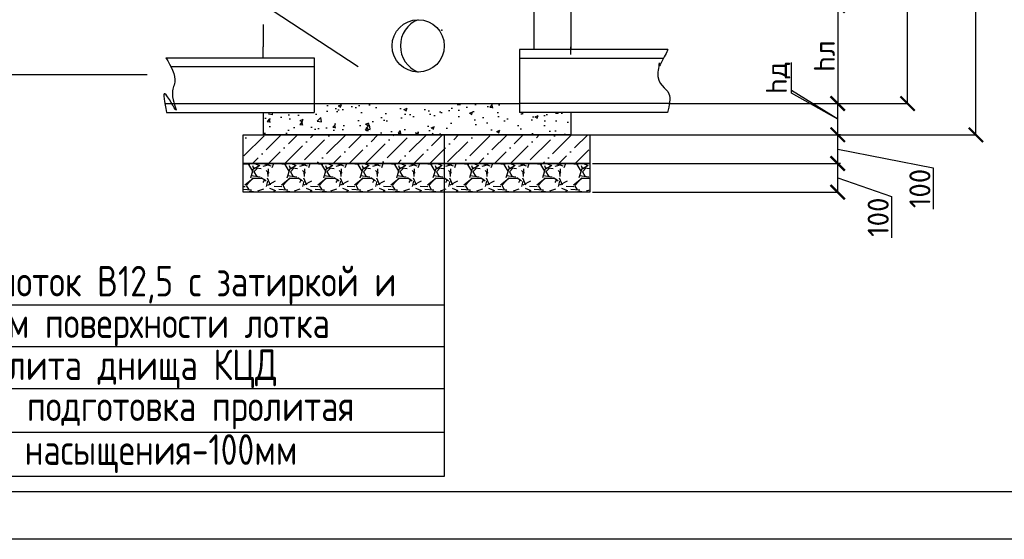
# Model space of a CAD drawing. Header units: inches. Extents: x -416310 to 1286511, y -34262 to 944600.
# Tile 78 of 84: x 920710 to 931024, y 41658 to 47097. Entities that reach past the tile are written whole.
import ezdxf

# ---------------------------------------------------------------- set-up
doc = ezdxf.new("R2010")
doc.units = ezdxf.units.IN
doc.header["$MEASUREMENT"] = 0
doc.layers.get('Defpoints').update_dxf_attribs({"color": 4, "lineweight": 30})
for name, color, linetype in [('Building', 250, 'Continuous'), ('DIMS', 250, 'Continuous'), ('KOLOD', 250, 'Continuous'), ('KOLODEZ', 250, 'Continuous')]:
    doc.layers.add(name, color=color, linetype=linetype)
doc.styles.add('GOST', font='isocpeur.ttf')
doc.styles.add('ROMANS', font='ROMANS.SHX', dxfattribs={"width": 0.8})
doc.dimstyles.new('100', dxfattribs={"dimtxt": 220, "dimasz": 150, "dimexe": 1.25, "dimexo": 30, "dimgap": 30, "dimtad": 1, "dimtxsty": 'GOST', "dimblk": 'ARCHTICK', "dimcen": 30, "dimadec": 0, "dimazin": 0, "dimtfac": 1, "dimtmove": 1, "dimatfit": 3, "dimldrblk": 'ARCHTICK', "dimfxl": 0, "dimarcsym": 0})
doc.dimstyles.new('ROMANS_1', dxfattribs={"dimtxt": 3, "dimasz": 2, "dimexe": 1, "dimexo": 1.5, "dimgap": 1, "dimtad": 1, "dimdsep": 46, "dimtxsty": 'ROMANS', "dimblk1": 'OBLIQUE', "dimblk2": 'OBLIQUE', "dimsah": 1, "dimcen": -2.5, "dimdle": 1, "dimclrd": 3, "dimclre": 3, "dimclrt": 3, "dimadec": 0, "dimazin": 0, "dimtfac": 1, "dimtix": 1, "dimtmove": 1, "dimatfit": 3, "dimldrblk": 'OPEN30', "dimfxl": 0, "dimtolj": 1, "dimtzin": 0, "dimarcsym": 0})
pattern_1 = [(50, (-24753, -144446.06), (342.82061, -29.9929), [35.84677, -394.31452]), (355, (-24753, -144446.06), (-66.31715, 359.51519), [28.67742, -315.45161]), (100.451, (-24724.42, -144448.56), (276.50471, 329.52065), [30.46505, -335.11559]), (46.1842, (-24753, -144350.47), (510.09497, -79.1119), [53.77016, -591.47177]), (96.6356, (-24710.5, -144357.06), (446.7284, 465.58572), [45.69758, -502.6734]), (351.184, (-24753, -144350.47), (446.7291, 465.5849), [43.01613, -473.17742]), (21, (-24705.2, -144374.37), (285.29682, -192.435115), [35.84677, -394.31452]), (326, (-24705.2, -144374.37), (116.29414, 346.59026), [28.67742, -315.45161]), (71.4514, (-24681.42, -144390.4), (401.59017, 154.15592), [30.46505, -335.11559]), (37.5, (-24752.99, -144446.06), (5.811888, 159.108944), [0, -311.627957, 0, -320.231183, 0, -316.646505]), (7.5, (-24752.99, -144446.06), (125.735924, 188.511834), [0, -182.57957, 0, -304.458602, 0, -120.68414]), (327.5, (-24859.57, -144446.06), (255.143593, -10.779895), [0, -119.489247, 0, -372.80645, 0, -494.685484]), (317.5, (-24907.37, -144446.06), (278.737707, 47.84555), [0, -155.33602, 0, -247.58172, 0, -351.298387])]

# ---------------------------------------------------------------- blocks, each defined once
blk = doc.blocks.new('_Oblique')
at = {"color": 0, "linetype": 'ByBlock', "lineweight": -2}
blk.add_line((-0.5, -0.5), (0.5, 0.5), dxfattribs=at)
blk = doc.blocks.new('*D203')
at = {"layer": 'Defpoints', "color": 0, "transparency": 16777216}
for p in [(926482, 47245), (928199, 46219), (929279, 46219)]:
    blk.add_point(p, dxfattribs=at)
at = {"layer": 'DIMS', "color": 3, "lineweight": -2, "transparency": 16777216}
for p, q in [((926483, 47245), (929280, 47245)), ((929279, 47246), (929279, 46218)), ((928200, 46219), (929280, 46219))]:
    blk.add_line(p, q, dxfattribs=at)
at = {"layer": 'DIMS', "color": 3, "lineweight": -2, "transparency": 16777216, "xscale": 2, "yscale": 2, "zscale": 2}
for p, rotation in [((929279, 47245), 90), ((929279, 46219), 270)]:
    blk.add_blockref('_Oblique', p, dxfattribs=dict(at, rotation=rotation))
at = {"layer": 'DIMS', "color": 3, "transparency": 16777216, "insert": (929277, 46716), "char_height": 3, "attachment_point": 5, "rotation": 90, "style": 'ROMANS'}
blk.add_mtext('\\A1;hл', dxfattribs=at)
blk = doc.blocks.new('_Open30')
at = {"color": 0, "linetype": 'ByBlock', "lineweight": -2}
for p, q in [((-1, 0.3), (0, 0)), ((0, 0), (-1, -0.3)), ((0, 0), (-1, 0))]:
    blk.add_line(p, q, dxfattribs=at)
blk = doc.blocks.new('*D195')
at = {"layer": 'Defpoints', "color": 0, "transparency": 16777216}
for p in [(929138, 51511), (930727, 51511), (929279, 45892)]:
    blk.add_point(p, dxfattribs=at)
at = {"layer": 'DIMS', "color": 3, "lineweight": -2, "transparency": 16777216}
for p, q in [((929140, 51511), (930728, 51511)), ((930727, 45891), (930727, 51512)), ((929281, 45892), (930728, 45892))]:
    blk.add_line(p, q, dxfattribs=at)
at = {"layer": 'DIMS', "color": 3, "lineweight": -2, "transparency": 16777216, "xscale": 2, "yscale": 2, "zscale": 2}
for p, rotation in [((930727, 51511), 90), ((930727, 45892), 270)]:
    blk.add_blockref('_Oblique', p, dxfattribs=dict(at, rotation=rotation))
at = {"layer": 'DIMS', "color": 3, "transparency": 16777216, "insert": (930724, 48577), "char_height": 3, "attachment_point": 5, "rotation": 90, "style": 'ROMANS'}
blk.add_mtext('\\A1;H', dxfattribs=at)
blk = doc.blocks.new('*D196')
at = {"layer": 'Defpoints', "color": 0, "transparency": 16777216}
for p in [(928990, 51511), (930011, 51511), (928845, 46219)]:
    blk.add_point(p, dxfattribs=at)
at = {"layer": 'DIMS', "color": 3, "lineweight": -2, "transparency": 16777216}
for p, q in [((928991, 51511), (930012, 51511)), ((930011, 46218), (930011, 51512)), ((928846, 46219), (930012, 46219))]:
    blk.add_line(p, q, dxfattribs=at)
at = {"layer": 'DIMS', "color": 3, "lineweight": -2, "transparency": 16777216, "xscale": 2, "yscale": 2, "zscale": 2}
for p, rotation in [((930011, 51511), 90), ((930011, 46219), 270)]:
    blk.add_blockref('_Oblique', p, dxfattribs=dict(at, rotation=rotation))
at = {"layer": 'DIMS', "color": 3, "transparency": 16777216, "insert": (930008, 48688), "char_height": 3, "attachment_point": 5, "rotation": 90, "style": 'ROMANS'}
blk.add_mtext('\\A1;Hп', dxfattribs=at)
blk = doc.blocks.new('*D198')
at = {"layer": 'Defpoints', "color": 0, "transparency": 16777216}
for p in [(927516, 46219), (929279, 46219), (926682, 45892)]:
    blk.add_point(p, dxfattribs=at)
at = {"layer": 'DIMS', "color": 3, "lineweight": -2, "transparency": 16777216}
for p, q in [((928795, 46355), (928795, 46361)), ((929279, 46055), (928795, 46355)), ((927517, 46219), (929280, 46219)), ((929279, 45891), (929279, 46220)), ((926684, 45892), (929280, 45892))]:
    blk.add_line(p, q, dxfattribs=at)
at = {"layer": 'DIMS', "color": 3, "lineweight": -2, "transparency": 16777216, "xscale": 2, "yscale": 2, "zscale": 2}
for p, rotation in [((929279, 46219), 90), ((929279, 45892), 270)]:
    blk.add_blockref('_Oblique', p, dxfattribs=dict(at, rotation=rotation))
at = {"layer": 'DIMS', "color": 3, "transparency": 16777216, "insert": (928792, 46358), "char_height": 3, "attachment_point": 5, "rotation": 90, "style": 'ROMANS'}
blk.add_mtext('\\A1;hд', dxfattribs=at)
blk = doc.blocks.new('_ArchTick')
at = {"color": 0, "linetype": 'ByBlock', "const_width": 0.15}
blk.add_lwpolyline([(-0.5, -0.5), (0.5, 0.5)], dxfattribs=at)
blk = doc.blocks.new('*D202')
at = {"layer": 'Defpoints', "color": 0, "transparency": 16777216}
for p in [(926482, 47245), (928199, 46219), (929279, 46219)]:
    blk.add_point(p, dxfattribs=at)
at = {"layer": 'DIMS', "color": 0, "lineweight": -2, "transparency": 16777216}
for p, q in [((926512, 47245), (929281, 47245)), ((929279, 47245), (929279, 46219)), ((928229, 46219), (929281, 46219))]:
    blk.add_line(p, q, dxfattribs=at)
at = {"layer": 'DIMS', "color": 0, "lineweight": -2, "transparency": 16777216, "xscale": 150, "yscale": 150, "zscale": 150}
for p, rotation in [((929279, 47245), 90), ((929279, 46219), 270)]:
    blk.add_blockref('_ArchTick', p, dxfattribs=dict(at, rotation=rotation))
at = {"layer": 'DIMS', "color": 0, "transparency": 16777216, "insert": (929139, 46716), "char_height": 220, "attachment_point": 5, "rotation": 90, "style": 'GOST'}
blk.add_mtext('hл', dxfattribs=at)
blk = doc.blocks.new('*D205')
at = {"layer": 'Defpoints', "color": 0, "transparency": 16777216}
for p in [(929138, 51511), (930727, 51511), (929279, 45892)]:
    blk.add_point(p, dxfattribs=at)
at = {"layer": 'DIMS', "color": 0, "lineweight": -2, "transparency": 16777216}
for p, q in [((929168, 51511), (930728, 51511)), ((930727, 45892), (930727, 51511)), ((929309, 45892), (930728, 45892))]:
    blk.add_line(p, q, dxfattribs=at)
at = {"layer": 'DIMS', "color": 0, "lineweight": -2, "transparency": 16777216, "xscale": 150, "yscale": 150, "zscale": 150}
for p, rotation in [((930727, 51511), 90), ((930727, 45892), 270)]:
    blk.add_blockref('_ArchTick', p, dxfattribs=dict(at, rotation=rotation))
at = {"layer": 'DIMS', "color": 0, "transparency": 16777216, "insert": (930587, 48577), "char_height": 220, "attachment_point": 5, "rotation": 90, "style": 'GOST'}
blk.add_mtext('H', dxfattribs=at)
blk = doc.blocks.new('*D206')
at = {"layer": 'Defpoints', "color": 0, "transparency": 16777216}
for p in [(928990, 51511), (930011, 51511), (928845, 46219)]:
    blk.add_point(p, dxfattribs=at)
at = {"layer": 'DIMS', "color": 0, "lineweight": -2, "transparency": 16777216}
for p, q in [((929020, 51511), (930012, 51511)), ((930011, 46219), (930011, 51511)), ((928875, 46219), (930012, 46219))]:
    blk.add_line(p, q, dxfattribs=at)
at = {"layer": 'DIMS', "color": 0, "lineweight": -2, "transparency": 16777216, "xscale": 150, "yscale": 150, "zscale": 150}
for p, rotation in [((930011, 51511), 90), ((930011, 46219), 270)]:
    blk.add_blockref('_ArchTick', p, dxfattribs=dict(at, rotation=rotation))
at = {"layer": 'DIMS', "color": 0, "transparency": 16777216, "insert": (929871, 48688), "char_height": 220, "attachment_point": 5, "rotation": 90, "style": 'GOST'}
blk.add_mtext('Hп', dxfattribs=at)
blk = doc.blocks.new('*D208')
at = {"layer": 'Defpoints', "color": 0, "transparency": 16777216}
for p in [(927516, 46219), (929279, 46219), (926682, 45892)]:
    blk.add_point(p, dxfattribs=at)
at = {"layer": 'DIMS', "color": 0, "lineweight": -2, "transparency": 16777216}
for p, q in [((928795, 46326), (928795, 46650)), ((929279, 46055), (928795, 46326)), ((927546, 46219), (929281, 46219)), ((929279, 45892), (929279, 46219)), ((926712, 45892), (929281, 45892))]:
    blk.add_line(p, q, dxfattribs=at)
at = {"layer": 'DIMS', "color": 0, "lineweight": -2, "transparency": 16777216, "xscale": 150, "yscale": 150, "zscale": 150}
for p, rotation in [((929279, 46219), 90), ((929279, 45892), 270)]:
    blk.add_blockref('_ArchTick', p, dxfattribs=dict(at, rotation=rotation))
at = {"layer": 'DIMS', "color": 0, "transparency": 16777216, "insert": (928655, 46488), "char_height": 220, "attachment_point": 5, "rotation": 90, "style": 'GOST'}
blk.add_mtext('hд', dxfattribs=at)
blk = doc.blocks.new('*D213')
at = {"layer": 'Defpoints', "color": 0, "transparency": 16777216}
for p in [(929279, 45892), (929279, 45892), (926682, 45591)]:
    blk.add_point(p, dxfattribs=at)
at = {"layer": 'DIMS', "color": 0, "lineweight": -2, "transparency": 16777216}
for p, q in [((929279, 45591), (929279, 45892)), ((929309, 45892), (929281, 45892)), ((929279, 45742), (930280, 45547)), ((926712, 45591), (929281, 45591)), ((930280, 45547), (930280, 45113))]:
    blk.add_line(p, q, dxfattribs=at)
at = {"layer": 'DIMS', "color": 0, "lineweight": -2, "transparency": 16777216, "xscale": 150, "yscale": 150, "zscale": 150}
for p, rotation in [((929279, 45892), 90), ((929279, 45591), 270)]:
    blk.add_blockref('_ArchTick', p, dxfattribs=dict(at, rotation=rotation))
at = {"layer": 'DIMS', "color": 0, "transparency": 16777216, "insert": (930140, 45330), "char_height": 220, "attachment_point": 5, "rotation": 90, "style": 'GOST'}
blk.add_mtext('100', dxfattribs=at)
blk = doc.blocks.new('*D194')
at = {"layer": 'Defpoints', "color": 0, "transparency": 16777216}
for p in [(929279, 45591), (929279, 45591), (926682, 45291)]:
    blk.add_point(p, dxfattribs=at)
at = {"layer": 'DIMS', "color": 0, "lineweight": -2, "transparency": 16777216}
for p, q in [((929279, 45291), (929279, 45591)), ((929309, 45591), (929281, 45591)), ((929279, 45441), (929843, 45246)), ((926712, 45291), (929281, 45291)), ((929843, 45246), (929843, 44812))]:
    blk.add_line(p, q, dxfattribs=at)
at = {"layer": 'DIMS', "color": 0, "lineweight": -2, "transparency": 16777216, "xscale": 150, "yscale": 150, "zscale": 150}
for p, rotation in [((929279, 45591), 90), ((929279, 45291), 270)]:
    blk.add_blockref('_ArchTick', p, dxfattribs=dict(at, rotation=rotation))
at = {"layer": 'DIMS', "color": 0, "transparency": 16777216, "insert": (929703, 45029), "char_height": 220, "attachment_point": 5, "rotation": 90, "style": 'GOST'}
blk.add_mtext('100', dxfattribs=at)

msp = doc.modelspace()

# ---------------------------------------------------------------- hatches: boundary and pattern name
at = {"layer": 'KOLOD'}
h = msp.add_hatch(dxfattribs=at)
h.set_pattern_fill('AR-CONC', scale=1.88172, style=0)
h.set_pattern_definition(pattern_1)
h.paths.add_polyline_path([(924972.6849, 46218.8275), (923796.1121, 46218.8275), (923796.1121, 46126.7151), (923260.594, 46126.7151), (923260.594, 45891.9478), (924972.6849, 45891.9478)])
h.paths.add_polyline_path([(925057.5689, 46218.8275), (924972.6849, 46218.8275), (924972.6849, 45891.9478), (925057.5689, 45891.9478)])
h.paths.add_polyline_path([(926481.8091, 46126.7151), (925946.291, 46126.7151), (925946.291, 46218.8275), (925057.5689, 46218.8275), (925057.5689, 45891.9478), (926481.8091, 45891.9478)])
h = msp.add_hatch(dxfattribs=at)
h.set_pattern_fill('AR-CONC', scale=1.88172, style=0)
h.set_pattern_definition(pattern_1)
h.paths.add_polyline_path([(924972.6849, 46218.8275), (923796.1121, 46218.8275), (923796.1121, 46126.7151), (923260.594, 46126.7151), (923260.594, 45891.9478), (924972.6849, 45891.9478)])
h.paths.add_polyline_path([(925057.5689, 46218.8275), (924972.6849, 46218.8275), (924972.6849, 45891.9478), (925057.5689, 45891.9478)])
h.paths.add_polyline_path([(926481.8091, 46126.7151), (925946.291, 46126.7151), (925946.291, 46218.8275), (925057.5689, 46218.8275), (925057.5689, 45891.9478), (926481.8091, 45891.9478)])
at = {"layer": 'KOLOD', "true_color": 0x000000}
h = msp.add_hatch(dxfattribs=at)
h.set_pattern_fill('ANSI36', color=18, scale=37.634409, style=0)
h.set_pattern_definition([(45, (-104824.16, 69877.59), (63.368743, 232.352057), [298.723118, -59.744624, 0, -59.744624])])
h.paths.add_polyline_path([(923585.5309, 45891.9478), (923050.5055, 45891.9478), (923050.5055, 45591.2443), (923585.5309, 45591.2443)])
h.paths.add_polyline_path([(923670.4149, 45891.9478), (923585.5309, 45891.9478), (923585.5309, 45591.2443), (923670.4149, 45591.2443)])
h.paths.add_polyline_path([(926682.2258, 45891.9478), (923670.4149, 45891.9478), (923670.4149, 45591.2443), (926682.2258, 45591.2443)])
at = {"layer": 'KOLOD'}
h = msp.add_hatch(dxfattribs=at)
h.set_pattern_fill('ANSI36', color=4, scale=37.634409, style=0)
h.set_pattern_definition([(45, (-104824.16, 69877.59), (63.368743, 232.352057), [298.723118, -59.744624, 0, -59.744624])])
h.paths.add_polyline_path([(923585.5309, 45891.9478), (923050.5055, 45891.9478), (923050.5055, 45591.2443), (923585.5309, 45591.2443)])
h.paths.add_polyline_path([(923670.4149, 45891.9478), (923585.5309, 45891.9478), (923585.5309, 45591.2443), (923670.4149, 45591.2443)])
h.paths.add_polyline_path([(926682.2258, 45891.9478), (923670.4149, 45891.9478), (923670.4149, 45591.2443), (926682.2258, 45591.2443)])
h = msp.add_hatch(dxfattribs=at)
h.set_pattern_fill('GRAVEL', color=4, scale=15.053763, style=0)
h.set_pattern_definition([(228.0128, (757251.736, 294948.161), (-3058.9273304, -3441.294551), [51.44187, -5092.76344]), (184.9697, (757217.323, 294909.925), (4588.3945192, 382.3628931), [88.276, -8739.31183]), (132.5104, (757129.38, 294902.278), (3823.6531318, -4206.025614), [62.2446, -6162.2129]), (267.2737, (756980.257, 294806.686), (382.3639311, 7647.3093672), [80.38785, -7958.3828]), (292.8337, (756976.433, 294726.39), (-1911.8333847, 4588.3897056), [78.82662, -7803.84086]), (357.2737, (757007.022, 294653.74), (-7647.3093672, 382.3639311), [80.38785, -7958.3828]), (37.6942, (757087.319, 294649.916), (-4970.7558286, -3823.65250537), [106.30877, -10524.5527]), (72.2553, (757171.44, 294714.918), (2676.56449374, 8412.0454504), [100.36645, -9936.2817]), (121.4296, (757202.029, 294810.51), (-3058.9255193, 4970.7468413), [80.66, -7985.3441]), (175.2364, (757159.97, 294879.336), (4206.0182016, -382.362003), [92.08583, -4512.2]), (222.3974, (757068.201, 294886.983), (-4588.38723487, -4206.01603345), [119.087, -11789.6258]), (138.8141, (757358.8, 294802.863), (-2676.557435, 2294.1900194), [40.6459, -4023.9613]), (171.4692, (757328.21, 294829.628), (4970.7451004, -764.7331097), [77.32847, -7655.5312]), (225, (757251.74, 294841.1), (-8e-14, -382.36533), [54.07447, -486.6716]), (203.1986, (757224.97, 294886.983), (1911.834404, 764.734536), [29.12015, -2882.886]), (291.8014, (757198.205, 294875.51), (-382.36586, 1147.097513), [41.182, -2017.9269]), (30.9638, (757213.5, 294837.275), (1147.095563, 764.731779), [66.8869, -2162.6688]), (161.5651, (757270.85, 294871.69), (764.73153, -382.365023), [48.3658, -1160.78065]), (16.3895, (756976.433, 294875.512), (3823.6580236, 1147.0943882), [67.7552, -6707.77634]), (70.3462, (757041.435, 294894.63), (-1529.4581037, -4206.0155574), [56.84286, -5627.42796]), (293.1986, (757270.854, 294948.16), (-764.734536, 1911.834404), [58.24, -2853.77204]), (343.6105, (757293.796, 294894.63), (-3823.6580236, 1147.0943882), [67.7552, -6707.77634]), (339.444, (756976.433, 294638.445), (-1911.83033, 764.730255), [65.3386, -3201.58925]), (294.7751, (757037.611, 294615.503), (-1911.8235016, 4206.0195523), [54.7463, -5419.89677]), (66.8014, (757274.68, 294565.796), (764.734536, 1911.834404), [58.24, -2853.77204]), (17.354, (757297.62, 294619.327), (-4970.7529564, -1529.4600587), [64.09637, -6345.5226]), (69.444, (757087.32, 294565.796), (-764.730255, -1911.83033), [32.6694, -3234.27097]), (101.3099, (757251.736, 294565.796), (-382.363704, 1529.457467), [19.4969, -1930.19355]), (165.9638, (757247.91, 294584.91), (1147.09758, -382.36493), [78.8266, -1497.70645]), (186.009, (757171.44, 294604.032), (3823.6502755, 382.3646985), [73.05095, -7232.0387]), (303.6901, (757213.5, 294802.86), (-382.365723, 764.730445), [55.14555, -1323.49376]), (353.1572, (757244.089, 294756.979), (6500.2177419, -764.7346078), [96.2774, -9531.44086]), (60.9454, (757339.68, 294745.508), (-1529.4588078, -2676.5527586), [39.3668, -3897.32903]), (90, (757358.8, 294779.92), (-382.3656, 382.3656), [22.94194, -359.42366]), (120.2564, (757163.792, 294615.503), (1529.459124, -2676.5577898), [53.11976, -5258.86667]), (48.0128, (757137.026, 294661.387), (3058.9273304, 3441.294551), [102.8839, -5041.32473]), (0, (757205.85, 294737.86), (382.3656, 382.3656), [99.41505, -282.95054]), (325.3048, (757305.267, 294737.86), (-3823.649289, 2676.5593943), [60.4574, -5985.27097]), (254.0546, (757354.975, 294703.45), (-382.366567, -1529.466009), [55.6732, -2727.99785]), (207.646, (757339.68, 294649.916), (-7264.9436848, -3823.6583188), [90.6455, -8973.92473]), (175.4261, (757259.383, 294607.856), (-4970.753833, 382.3637415), [95.89684, -9493.77634]), (175.4261, (757259.383, 294607.856), (-4970.753833, 382.3637415), [95.89684, -9493.77634])])
h.paths.add_polyline_path([(923585.5309, 45591.2443), (923050.5055, 45591.2443), (923050.5055, 45290.5407), (923585.5309, 45290.5407)])
h.paths.add_polyline_path([(923670.4149, 45591.2443), (923585.5309, 45591.2443), (923585.5309, 45290.5407), (923670.4149, 45290.5407)])
h.paths.add_polyline_path([(926682.2258, 45591.2443), (923670.4149, 45591.2443), (923670.4149, 45290.5407), (926682.2258, 45290.5407)])

# ---------------------------------------------------------------- linework, layer by layer
at = {"transparency": 33554687}
msp.add_line((922046.361, 46519.7672), (919617.1262, 46519.7672), dxfattribs=at).dxf.unprotected_set("ltscale", 0)
msp.add_line((956596.2765, 41657.7177), (914596.2765, 41657.7177))
msp.add_lwpolyline([(916596.2765, 42157.7177), (956096.2765, 42157.7177), (956096.2765, 70857.7177), (916596.2765, 70857.7177)], close=True)
at = {"layer": 'Building', "color": 18, "true_color": 0x000000}
msp.add_line((923050.5055, 45591.2443), (926682.2258, 45591.2443), dxfattribs=at)
at = {"layer": 'Building', "color": 7}
msp.add_line((923050.5055, 45591.2443), (926682.2258, 45591.2443), dxfattribs=at)
msp.add_line((923050.5055, 45591.2443), (926682.2258, 45591.2443), dxfattribs=at)
at = {"layer": 'DIMS', "color": 18, "true_color": 0x000000}
msp.add_line((922424.6709, 47808.7708), (924256.5341, 46607.7177), dxfattribs=at)
at = {"layer": 'DIMS'}
for p, q in [((925158.0247, 45891.9478), (925158.0247, 42774.8294)), ((925158.0247, 45891.9478), (925158.0247, 42316.3334)), ((925158.0247, 44107.9182), (918727.7251, 44107.9182)), ((925158.0247, 44107.9182), (918849.3677, 44107.9182)), ((925158.0247, 43672.9635), (918727.7251, 43672.9635)), ((925158.0247, 43672.9635), (918849.3677, 43672.9635)), ((925158.0247, 43233.3255), (918727.7251, 43233.3255)), ((925158.0247, 43233.3255), (918835.4492, 43233.3255)), ((925158.0247, 42774.8294), (918727.7251, 42774.8294)), ((925158.0247, 42774.8294), (918849.3677, 42774.8294)), ((925158.0247, 42316.3334), (918727.7251, 42316.3334)), ((925158.0247, 42316.3334), (918849.3677, 42316.3334))]:
    msp.add_line(p, q, dxfattribs=at)
at = {"layer": 'KOLOD', "color": 18, "true_color": 0x000000}
msp.add_line((926096.8286, 47244.6153), (926096.8286, 46783.5065), dxfattribs=at)
msp.add_line((926096.8286, 47244.6153), (926096.8286, 46783.5065), dxfattribs=at)
at = {"layer": 'KOLOD', "color": 18, "lineweight": 30, "true_color": 0x000000}
for p, q in [((926481.8091, 47244.6153), (926481.8091, 46783.5065)), ((926481.8091, 47244.6153), (926481.8091, 46783.5065)), ((923260.594, 46126.7151), (923260.594, 45891.9478))]:
    msp.add_line(p, q, dxfattribs=at)
for points in [[(923260.594, 47046.1506), (923260.594, 46814.1343)], [(923260.594, 47046.1506), (923260.594, 46814.1343)], [(923260.594, 46689.3922), (923260.594, 46814.1343)], [(923260.594, 46689.3922), (923260.594, 46797.6334)], [(926481.8091, 46732.9478), (926481.8091, 46814.1343)], [(926481.8091, 46732.9478), (926481.8091, 46814.1343)], [(926481.8091, 46126.7151), (926481.8091, 45891.9478), (923260.594, 45891.9478)], [(926481.8091, 46126.7151), (926481.8091, 45891.9478), (923260.594, 45891.9478)]]:
    msp.add_lwpolyline(points, dxfattribs=at)
at = {"layer": 'KOLOD', "color": 18, "true_color": 0x000000}
msp.add_lwpolyline([(923796.1121, 46218.8275), (925946.291, 46218.8275)], dxfattribs=at)
msp.add_circle((924884.1368, 46822.8214), 273.8879, dxfattribs=at)
msp.add_arc((924991.4771, 46822.8214), 294.1709, 111.40086892, 248.59913108, dxfattribs=at)
for points in [[(927500.3914, 46783.5065), (927408.9709, 46629.7838), (927411.3998, 46640.0339), (927395.4853, 46547.9932), (927511.4535, 46321.5864), (927494.2274, 46126.7151)], [(922242.0117, 46698.9726), (922333.4322, 46441.3521), (922309.1612, 46314.6715), (922346.9178, 46150.2564), (922230.9496, 46321.5864), (922248.1757, 46126.7151)], [(922242.0117, 46698.9726), (922333.4322, 46441.3521), (922309.1612, 46314.6715), (922346.9178, 46150.2564), (922230.9496, 46321.5864), (922248.1757, 46126.7151)]]:
    msp.add_spline(points, degree=3, dxfattribs=at)
at = {"layer": 'KOLODEZ', "color": 18, "lineweight": 30, "true_color": 0x000000}
for p, q in [((927500.3914, 46783.5065), (925946.291, 46783.5065)), ((925946.291, 46783.5065), (925946.291, 46126.7151)), ((927500.3914, 46783.5065), (925946.291, 46783.5065)), ((925946.291, 46783.5065), (925946.291, 46126.7151)), ((922242.0117, 46698.9726), (923796.1121, 46698.9726)), ((922242.0117, 46698.9726), (923796.1121, 46698.9726)), ((923796.1121, 46698.9726), (923796.1121, 46126.7151)), ((923796.1121, 46698.9726), (923796.1121, 46126.7151)), ((927447.3195, 46691.3942), (925946.291, 46691.3942)), ((927447.3195, 46691.3942), (925946.291, 46691.3942)), ((922295.0836, 46606.8602), (923796.1121, 46606.8602)), ((922295.0836, 46606.8602), (923796.1121, 46606.8602)), ((922226.5269, 46218.8275), (923796.1121, 46218.8275)), ((922226.5269, 46218.8275), (923796.1121, 46218.8275)), ((927515.8762, 46218.8275), (925946.291, 46218.8275)), ((927515.8762, 46218.8275), (925946.291, 46218.8275)), ((922248.1757, 46126.7151), (923796.1121, 46126.7151)), ((922248.1757, 46126.7151), (923796.1121, 46126.7151)), ((927494.2274, 46126.7151), (925946.291, 46126.7151)), ((927494.2274, 46126.7151), (925946.291, 46126.7151))]:
    msp.add_line(p, q, dxfattribs=at)
at = {"layer": 'KOLODEZ', "color": 0, "lineweight": 30}
for points in [[(923050.5055, 45891.9478), (926682.2258, 45891.9478), (926682.2258, 45591.2443), (923050.5055, 45591.2443)], [(923050.5055, 45891.9478), (926682.2258, 45891.9478), (926682.2258, 45591.2443), (923050.5055, 45591.2443)], [(923050.5055, 45591.2443), (926682.2258, 45591.2443), (926682.2258, 45290.5407), (923050.5055, 45290.5407)]]:
    msp.add_lwpolyline(points, close=True, dxfattribs=at)
at = {"layer": 'KOLODEZ', "color": 18, "linetype": 'ByBlock', "true_color": 0x000000}
msp.add_point((925130.4727, 46987.7328), dxfattribs=at)
msp.add_point((925130.4727, 46987.7328), dxfattribs=at)

# ---------------------------------------------------------------- texts
at = {"transparency": 33554687, "style": 'GOST', "width": 0.8}
for s, p in [('Бетонный лоток B12,5 с затиркой и', (918727.7251, 44199.7242)), ('железнением поверхности лотка', (918727.7251, 43764.7696)), ('Жел. бет. плита днища КЦД', (918727.7251, 43325.1316)), ('Щебеночная подготовка пролитая ', (918727.7251, 42895.5142)), ('битумом до насыщения-100мм', (918727.7251, 42437.0181))]:
    e = msp.add_text(s, height=320.203571, dxfattribs=at)
    e.set_placement(p)
    e.dxf.unprotected_set("ltscale", 0)

# ---------------------------------------------------------------- dimensions: what is measured, and where the dimension line sits
at = {"layer": 'DIMS', "color": 3}
for base, p1, p2, text, picture, middle in [((930010.564, 51511.0764), (928844.5544, 46218.8275), (928989.5738, 51511.0764), 'Hп', '*D206', (930010.564, 48688.2527)), ((930726.6401, 51511.0764), (929279.4719, 45891.9478), (929138.3867, 51511.0764), 'H', '*D205', (930726.6401, 48577.2339)), ((929279.4719, 46218.8275), (926481.8091, 47244.6153), (928198.8427, 46218.8275), 'hл', '*D202', (929279.4719, 46716.3495)), ((929279.4719, 46218.8275), (926682.2258, 45891.9478), (927515.8762, 46218.8275), 'hд', '*D208', (928794.946, 46355.9902)), ((929279.4719, 45891.9478), (926682.2258, 45591.2443), (929279.4719, 45891.9478), '100', '*D213', (930280.0455, 45517.1738)), ((929279.4719, 45591.2443), (926682.2258, 45290.5407), (929279.4719, 45591.2443), '100', '*D194', (929843.008, 45216.4703))]:
    dim = msp.add_linear_dim(base=base, p1=p1, p2=p2, angle=90, text=text, dimstyle='100', dxfattribs=at)
    dim.commit()
    dim.dimension.update_dxf_attribs({"geometry": picture, "text_midpoint": middle, "dimtype": 160})
for base, p1, p2, text, picture, middle in [((930010.564, 51511.0764), (928844.5544, 46218.8275), (928989.5738, 51511.0764), 'Hп', '*D196', (930010.564, 48688.2527)), ((930726.6401, 51511.0764), (929279.4719, 45891.9478), (929138.3867, 51511.0764), 'H', '*D195', (930726.6401, 48577.2339))]:
    dim = msp.add_linear_dim(base=base, p1=p1, p2=p2, angle=90, text=text, dimstyle='ROMANS_1', override={"dimtxsty": 'ROMANS'}, dxfattribs=at)
    dim.commit()
    dim.dimension.update_dxf_attribs({"geometry": picture, "text_midpoint": middle, "dimtype": 160})
at = {"layer": 'DIMS', "color": 18, "true_color": 0x000000}
for p1, p2, text, override, picture, middle in [((926481.8091, 47244.6153), (928198.8427, 46218.8275), 'hл', {"dimtxsty": 'ROMANS'}, '*D203', (929279.4719, 46716.3495)), ((926682.2258, 45891.9478), (927515.8762, 46218.8275), 'hд', {"dimtad": 3, "dimtxsty": 'ROMANS'}, '*D198', (928794.946, 46355.9902))]:
    dim = msp.add_linear_dim(base=(929279.4719, 46218.8275), p1=p1, p2=p2, angle=90, text=text, dimstyle='ROMANS_1', override=override, dxfattribs=at)
    dim.commit()
    dim.dimension.update_dxf_attribs({"geometry": picture, "text_midpoint": middle, "dimtype": 160})

doc.saveas('drawing.dxf')
